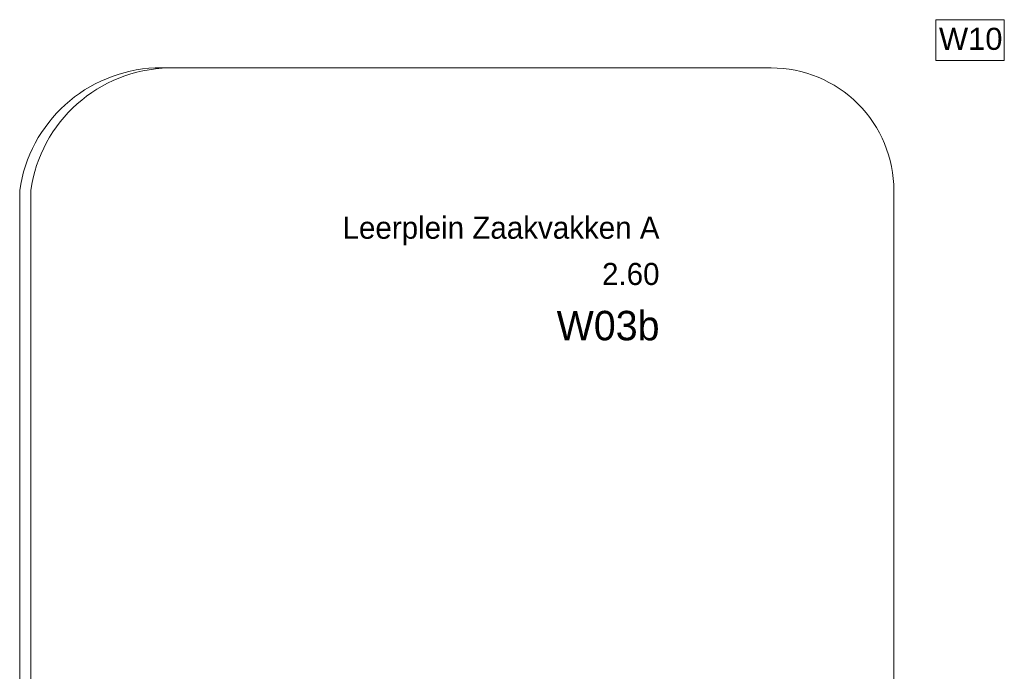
# Model space of a CAD drawing. Header units: millimetres. Extents: x -409 to 257590, y -7854 to 67330.
# Tile 177 of 205: x 81590 to 89610, y 11231 to 16543. Entities that reach past the tile are written whole.
import ezdxf
from ezdxf.enums import TextEntityAlignment as Align

# ---------------------------------------------------------------- set-up
doc = ezdxf.new("R2010")
doc.units = ezdxf.units.MM
doc.header["$MEASUREMENT"] = 0
for name, color, linetype in [('Info Wandafwerking aanduiding', 7, 'Continuous'), ('New_Z Ruimtefuncties', 7, 'Continuous'), ('New_Z Ruimtefuncties Zone omranding', 7, 'Continuous'), ('New_Z Ruimtefuncties Zone tekst', 7, 'Continuous')]:
    doc.layers.add(name, color=color, linetype=linetype)
doc.styles.add('GENERATED_STYLE_1', font='txt')
doc.styles.add('GENERATED_STYLE_2', font='txt')

# ---------------------------------------------------------------- blocks, each defined once
blk = doc.blocks.new('Leerplein Zaakvakken A_2.60_9_2', base_point=(85487.5, 14412.7))
at = {"layer": 'New_Z Ruimtefuncties Zone tekst', "color": 2, "lineweight": 0}
for tag, height, style, p in [('ROOM_NAME', 180, 'GENERATED_STYLE_1', (86801.6, 14937.2)), ('DUMMY_938', 180, 'GENERATED_STYLE_1', (86801.6, 14978.4)), ('DUMMY_939', 180, 'GENERATED_STYLE_1', (86801.6, 14601.2)), ('ROOM_NUMBER', 180, 'GENERATED_STYLE_1', (86801.6, 14560.1)), ('stWallCovering', 240, 'GENERATED_STYLE_2', (86801.6, 14169.2))]:
    blk.add_attdef(tag, text='', height=height, dxfattribs=dict(at, style=style)).set_placement(p, align=Align.TOP_RIGHT)
at = {"layer": 'New_Z Ruimtefuncties Zone tekst', "color": 2, "lineweight": 0, "style": 'GENERATED_STYLE_2'}
blk.add_attdef('DUMMY_940', text='', height=240, dxfattribs=at).set_placement((84173.4, 14224.1), align=Align.TOP_LEFT)

msp = doc.modelspace()

# ---------------------------------------------------------------- linework, layer by layer
at = {"layer": 'Info Wandafwerking aanduiding', "color": 9, "linetype": 'Continuous', "lineweight": 0, "flags": 128}
msp.add_lwpolyline([(89053.1, 16543), (89610, 16543), (89610, 16210.2), (89053.1, 16210.2)], close=True, dxfattribs=at)
at = {"layer": 'New_Z Ruimtefuncties Zone omranding', "color": 41, "linetype": 'Continuous', "lineweight": 0, "true_color": 0xe1e196, "flags": 128}
msp.add_lwpolyline([(81589.6, 15150), (81589.6, 10950, 0.414214), (82589.6, 9950), (87642.7, 9950, 0.414214), (88710, 10950), (88710, 15150, 0.414214), (87710, 16150), (82694, 16150, 0.36164)], format="xyb", close=True, dxfattribs=at)
at = {"layer": 'New_Z Ruimtefuncties Zone omranding', "color": 41, "linetype": 'Continuous', "lineweight": 0, "true_color": 0xffeeaa, "flags": 128}
msp.add_lwpolyline([(82679.6, 9950, -0.414214), (81679.6, 10950), (81679.6, 15150, -0.366457), (82801.8, 16150), (87710, 16150, -0.414214), (88710, 15150), (88710, 10950, -0.414214), (87731.2, 9950)], format="xyb", close=True, dxfattribs=at)

# ---------------------------------------------------------------- block references
at = {"layer": 'New_Z Ruimtefuncties', "color": 2, "linetype": 'Continuous', "lineweight": 0}
msp.add_blockref('Leerplein Zaakvakken A_2.60_9_2', (85487.5, 14412.7), dxfattribs=at).add_auto_attribs({'ROOM_NAME': 'Leerplein Zaakvakken A', 'ROOM_NUMBER': '2.60', 'stWallCovering': 'W03b'})

# ---------------------------------------------------------------- texts
at = {"layer": 'Info Wandafwerking aanduiding', "color": 2, "linetype": 'Continuous', "lineweight": 0, "insert": (89078.1, 16476.9), "char_height": 180, "attachment_point": 1, "style": 'GENERATED_STYLE_1'}
msp.add_mtext('\\A1;{\\pql;\\fArial|b0|i0|c0|p38;W10}', dxfattribs=at)

doc.saveas('drawing.dxf')
